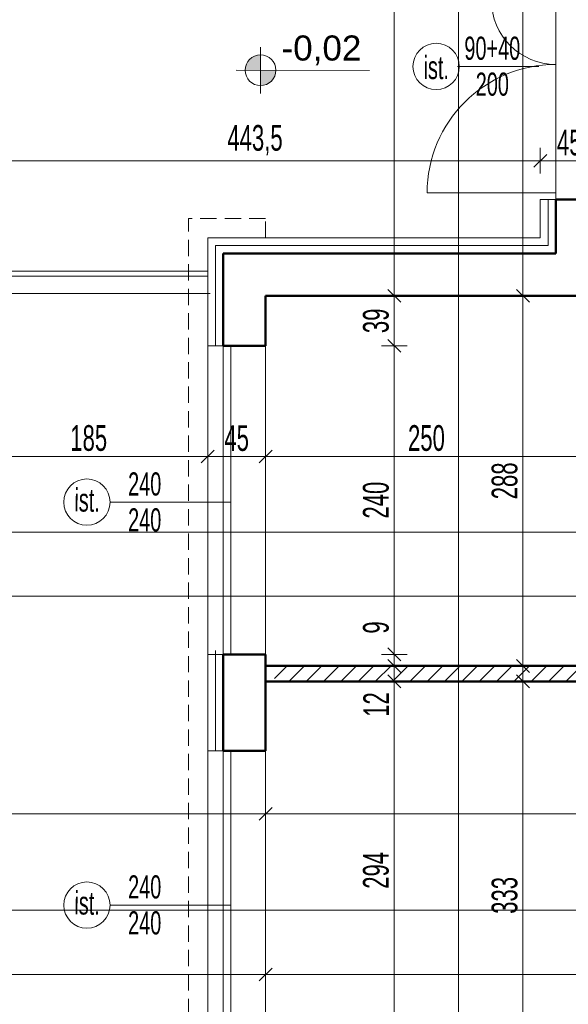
# Model space of a CAD drawing. Header units: millimetres. Extents: x 72202 to 304796, y 21658 to 519946.
# Tile 39 of 93: x 194637 to 195064, y 221233 to 221999. Entities that reach past the tile are written whole.
import ezdxf

# ---------------------------------------------------------------- set-up
doc = ezdxf.new("R2010")
doc.units = ezdxf.units.MM
doc.linetypes.add('DASHED', pattern=[19.05, 12.7, -6.35])
doc.layers.get('Defpoints').update_dxf_attribs({"color": 3})
for name, color, linetype, lineweight in [('DRZWI I OKNA OPISY', 30, 'Continuous', 9), ('kreskowanie', 9, 'Continuous', 5), ('linia - gruba - projektowana', 170, 'Continuous', 50), ('linia - rzut - gruba - istn.', 250, 'Continuous', 50), ('LINIA CIENKA', 7, 'Continuous', 13), ('LINIA KRESKOWANIE', 9, 'Continuous', 5), ('LINIA WYMIAROWANIE', 1, 'Continuous', 9), ('OPISY', 251, 'Continuous', 9)]:
    doc.layers.add(name, color=color, linetype=linetype, lineweight=lineweight)
doc.layers.add('LINIA-NIE DRUKOWAĆ', color=3, linetype='Continuous', lineweight=20, plot=False)
doc.styles.add('simplex', font='arial.ttf')
doc.styles.get("Standard").update_dxf_attribs({"font": 'ARIALN.TTF', "width": 0.75})
doc.linetypes.add('GRADZINOWANIE', pattern='A,0.00254,-2.54,[134,ltypeshp.shx,S=2.54,R=0,X=-2.54,Y=0],-5.08,[134,ltypeshp.shx,S=2.54,R=180,X=2.54,Y=0],-2.54', length=10.16254)
doc.dimstyles.new('sebek100', dxfattribs={"dimtxt": 17, "dimasz": 10, "dimexe": 10, "dimexo": 20, "dimgap": 4, "dimtad": 1, "dimrnd": 0.5, "dimtxsty": 'Standard', "dimblk": 'OBLIQUE', "dimcen": 8, "dimclre": 1, "dimazin": 0, "dimtm": 1e-09, "dimtfac": 1, "dimtix": 1, "dimtmove": 1, "dimatfit": 3, "dimldrblk": 'zas', "dimfxl": 0, "dimtolj": 2, "dimlwd": -1, "dimlwe": -1, "dimarcsym": 0})

# ---------------------------------------------------------------- blocks, each defined once
blk = doc.blocks.new('_Oblique')
at = {"color": 0, "linetype": 'ByBlock', "lineweight": -2}
blk.add_line((-0.5, -0.5), (0.5, 0.5), dxfattribs=at)
blk = doc.blocks.new('*D342')
at = {"layer": 'Defpoints', "color": 0, "lineweight": -3, "ltscale": 4}
for p in [(194433.29, 221429.85), (194733.29, 221429.85), (194733.29, 221189.85)]:
    blk.add_point(p, dxfattribs=at)
at = {"layer": 'LINIA WYMIAROWANIE', "color": 1, "ltscale": 4}
for p, q in [((194443.29, 221429.85), (194423.29, 221429.85)), ((194443.29, 221189.85), (194423.29, 221189.85))]:
    blk.add_line(p, q, dxfattribs=at)
at = {"layer": 'LINIA WYMIAROWANIE', "color": 0, "ltscale": 4}
blk.add_line((194433.29, 221189.85), (194433.29, 221429.85), dxfattribs=at)
at = {"layer": 'LINIA WYMIAROWANIE', "color": 0, "ltscale": 4, "xscale": 10, "yscale": 10, "zscale": 10}
for p, rotation in [((194433.29, 221429.85), 90), ((194433.29, 221189.85), 270)]:
    blk.add_blockref('_Oblique', p, dxfattribs=dict(at, rotation=rotation))
at = {"layer": 'LINIA WYMIAROWANIE', "color": 0, "lineweight": -3, "ltscale": 4, "insert": (194419.08, 221309.85), "char_height": 20, "attachment_point": 5, "rotation": 90}
blk.add_mtext('\\A2;240', dxfattribs=at)
blk = doc.blocks.new('zas')
blk = doc.blocks.new('*D343')
at = {"layer": 'Defpoints', "color": 0, "lineweight": -3, "ltscale": 4}
for p in [(194433.29, 221504.85), (194733.29, 221504.85), (194733.29, 221429.85)]:
    blk.add_point(p, dxfattribs=at)
at = {"layer": 'LINIA WYMIAROWANIE', "color": 1, "ltscale": 4}
for p, q in [((194443.29, 221504.85), (194423.29, 221504.85)), ((194443.29, 221429.85), (194423.29, 221429.85))]:
    blk.add_line(p, q, dxfattribs=at)
at = {"layer": 'LINIA WYMIAROWANIE', "color": 0, "ltscale": 4}
blk.add_line((194433.29, 221429.85), (194433.29, 221504.85), dxfattribs=at)
at = {"layer": 'LINIA WYMIAROWANIE', "color": 0, "ltscale": 4, "xscale": 10, "yscale": 10, "zscale": 10}
for p, rotation in [((194433.29, 221504.85), 90), ((194433.29, 221429.85), 270)]:
    blk.add_blockref('_Oblique', p, dxfattribs=dict(at, rotation=rotation))
at = {"layer": 'LINIA WYMIAROWANIE', "color": 0, "lineweight": -3, "ltscale": 4, "insert": (194419.12, 221467.35), "char_height": 20, "attachment_point": 5, "rotation": 90}
blk.add_mtext('\\A2;75', dxfattribs=at)
blk = doc.blocks.new('*D344')
at = {"layer": 'Defpoints', "color": 0, "lineweight": -3, "ltscale": 4}
for p in [(194433.29, 221744.85), (194733.29, 221744.85), (194733.29, 221504.85)]:
    blk.add_point(p, dxfattribs=at)
at = {"layer": 'LINIA WYMIAROWANIE', "color": 1, "ltscale": 4}
for p, q in [((194443.29, 221744.85), (194423.29, 221744.85)), ((194443.29, 221504.85), (194423.29, 221504.85))]:
    blk.add_line(p, q, dxfattribs=at)
at = {"layer": 'LINIA WYMIAROWANIE', "color": 0, "ltscale": 4}
blk.add_line((194433.29, 221504.85), (194433.29, 221744.85), dxfattribs=at)
at = {"layer": 'LINIA WYMIAROWANIE', "color": 0, "ltscale": 4, "xscale": 10, "yscale": 10, "zscale": 10}
for p, rotation in [((194433.29, 221744.85), 90), ((194433.29, 221504.85), 270)]:
    blk.add_blockref('_Oblique', p, dxfattribs=dict(at, rotation=rotation))
at = {"layer": 'LINIA WYMIAROWANIE', "color": 0, "lineweight": -3, "ltscale": 4, "insert": (194419.08, 221624.85), "char_height": 20, "attachment_point": 5, "rotation": 90}
blk.add_mtext('\\A2;240', dxfattribs=at)
blk = doc.blocks.new('*D345')
at = {"layer": 'Defpoints', "color": 0, "lineweight": -3, "ltscale": 4}
for p in [(194433.29, 221828.85), (194733.29, 221828.85), (194733.29, 221744.85)]:
    blk.add_point(p, dxfattribs=at)
at = {"layer": 'LINIA WYMIAROWANIE', "color": 1, "ltscale": 4}
for p, q in [((194443.29, 221828.85), (194423.29, 221828.85)), ((194443.29, 221744.85), (194423.29, 221744.85))]:
    blk.add_line(p, q, dxfattribs=at)
at = {"layer": 'LINIA WYMIAROWANIE', "color": 0, "ltscale": 4}
blk.add_line((194433.29, 221744.85), (194433.29, 221828.85), dxfattribs=at)
at = {"layer": 'LINIA WYMIAROWANIE', "color": 0, "ltscale": 4, "xscale": 10, "yscale": 10, "zscale": 10}
for p, rotation in [((194433.29, 221828.85), 90), ((194433.29, 221744.85), 270)]:
    blk.add_blockref('_Oblique', p, dxfattribs=dict(at, rotation=rotation))
at = {"layer": 'LINIA WYMIAROWANIE', "color": 0, "lineweight": -3, "ltscale": 4, "insert": (194419.08, 221786.85), "char_height": 20, "attachment_point": 5, "rotation": 90}
blk.add_mtext('\\A2;84', dxfattribs=at)
blk = doc.blocks.new('*D346')
at = {"layer": 'Defpoints', "color": 0, "lineweight": -3, "ltscale": 4}
for p in [(194433.29, 222033.85), (194733.29, 222033.85), (194733.26, 221828.85)]:
    blk.add_point(p, dxfattribs=at)
at = {"layer": 'LINIA WYMIAROWANIE', "color": 1, "ltscale": 4}
for p, q in [((194443.29, 222033.85), (194423.29, 222033.85)), ((194443.29, 221828.85), (194423.29, 221828.85))]:
    blk.add_line(p, q, dxfattribs=at)
at = {"layer": 'LINIA WYMIAROWANIE', "color": 0, "ltscale": 4}
blk.add_line((194433.29, 221828.85), (194433.29, 222033.85), dxfattribs=at)
at = {"layer": 'LINIA WYMIAROWANIE', "color": 0, "ltscale": 4, "xscale": 10, "yscale": 10, "zscale": 10}
for p, rotation in [((194433.29, 222033.85), 90), ((194433.29, 221828.85), 270)]:
    blk.add_blockref('_Oblique', p, dxfattribs=dict(at, rotation=rotation))
at = {"layer": 'LINIA WYMIAROWANIE', "color": 0, "lineweight": -3, "ltscale": 4, "insert": (194419.08, 221931.35), "char_height": 20, "attachment_point": 5, "rotation": 90}
blk.add_mtext('\\A2;205', dxfattribs=at)
blk = doc.blocks.new('*D334')
at = {"layer": 'Defpoints', "color": 0, "lineweight": -3, "ltscale": 4}
for p in [(194683.29, 221828.85), (194333.29, 221105.85), (194683.29, 221105.85)]:
    blk.add_point(p, dxfattribs=at)
at = {"layer": 'LINIA WYMIAROWANIE', "color": 1, "ltscale": 4}
for p, q in [((194343.29, 221828.85), (194323.29, 221828.85)), ((194343.29, 221105.85), (194323.29, 221105.85))]:
    blk.add_line(p, q, dxfattribs=at)
at = {"layer": 'LINIA WYMIAROWANIE', "color": 0, "ltscale": 4}
blk.add_line((194333.29, 221828.85), (194333.29, 221105.85), dxfattribs=at)
at = {"layer": 'LINIA WYMIAROWANIE', "color": 0, "ltscale": 4, "xscale": 10, "yscale": 10, "zscale": 10}
for p, rotation in [((194333.29, 221828.85), 90), ((194333.29, 221105.85), 270)]:
    blk.add_blockref('_Oblique', p, dxfattribs=dict(at, rotation=rotation))
at = {"layer": 'LINIA WYMIAROWANIE', "color": 0, "lineweight": -3, "ltscale": 4, "insert": (194319.08, 221467.35), "char_height": 20, "attachment_point": 5, "rotation": 90}
blk.add_mtext('\\A2;723', dxfattribs=at)
blk = doc.blocks.new('*D352')
at = {"layer": 'Defpoints', "color": 0, "lineweight": -3, "ltscale": 4}
for p in [(194836.06, 221828.85), (194383.29, 221783.85), (194836.06, 221783.85)]:
    blk.add_point(p, dxfattribs=at)
at = {"layer": 'LINIA WYMIAROWANIE', "color": 1, "ltscale": 4}
for p, q in [((194393.29, 221828.85), (194373.29, 221828.85)), ((194393.29, 221783.85), (194373.29, 221783.85))]:
    blk.add_line(p, q, dxfattribs=at)
at = {"layer": 'LINIA WYMIAROWANIE', "color": 0, "ltscale": 4}
blk.add_line((194383.29, 221828.85), (194383.29, 221783.85), dxfattribs=at)
at = {"layer": 'LINIA WYMIAROWANIE', "color": 0, "ltscale": 4, "xscale": 10, "yscale": 10, "zscale": 10}
for p, rotation in [((194383.29, 221828.85), 90), ((194383.29, 221783.85), 270)]:
    blk.add_blockref('_Oblique', p, dxfattribs=dict(at, rotation=rotation))
at = {"layer": 'LINIA WYMIAROWANIE', "color": 0, "lineweight": -3, "ltscale": 4, "insert": (194369.12, 221806.35), "char_height": 20, "attachment_point": 5, "rotation": 90}
blk.add_mtext('\\A2;45', dxfattribs=at)
blk = doc.blocks.new('*D353')
at = {"layer": 'Defpoints', "color": 0, "lineweight": -3, "ltscale": 4}
for p in [(194836.06, 221783.85), (194383.29, 221150.85), (194908.85, 221150.85)]:
    blk.add_point(p, dxfattribs=at)
at = {"layer": 'LINIA WYMIAROWANIE', "color": 1, "ltscale": 4}
for p, q in [((194393.29, 221783.85), (194373.29, 221783.85)), ((194393.29, 221150.85), (194373.29, 221150.85))]:
    blk.add_line(p, q, dxfattribs=at)
at = {"layer": 'LINIA WYMIAROWANIE', "color": 0, "ltscale": 4}
blk.add_line((194383.29, 221783.85), (194383.29, 221150.85), dxfattribs=at)
at = {"layer": 'LINIA WYMIAROWANIE', "color": 0, "ltscale": 4, "xscale": 10, "yscale": 10, "zscale": 10}
for p, rotation in [((194383.29, 221783.85), 90), ((194383.29, 221150.85), 270)]:
    blk.add_blockref('_Oblique', p, dxfattribs=dict(at, rotation=rotation))
at = {"layer": 'LINIA WYMIAROWANIE', "color": 0, "lineweight": -3, "ltscale": 4, "insert": (194369.08, 221467.35), "char_height": 20, "attachment_point": 5, "rotation": 90}
blk.add_mtext('\\A2;633', dxfattribs=at)
blk = doc.blocks.new('*D363')
at = {"layer": 'Defpoints', "color": 0, "lineweight": -3, "ltscale": 4}
for p in [(194598.29, 221785.58), (194783.29, 221752.14), (194783.29, 221658.85)]:
    blk.add_point(p, dxfattribs=at)
at = {"layer": 'LINIA WYMIAROWANIE', "ltscale": 4}
for p, q in [((194598.29, 221668.85), (194598.29, 221648.85)), ((194783.29, 221668.85), (194783.29, 221648.85))]:
    blk.add_line(p, q, dxfattribs=at)
at = {"layer": 'LINIA WYMIAROWANIE', "color": 0, "ltscale": 4}
blk.add_line((194598.29, 221658.85), (194783.29, 221658.85), dxfattribs=at)
at = {"layer": 'LINIA WYMIAROWANIE', "color": 0, "ltscale": 4, "xscale": 10, "yscale": 10, "zscale": 10, "rotation": 180}
blk.add_blockref('_Oblique', (194598.29, 221658.85), dxfattribs=at)
at = {"layer": 'LINIA WYMIAROWANIE', "color": 0, "ltscale": 4, "xscale": 10, "yscale": 10, "zscale": 10}
blk.add_blockref('_Oblique', (194783.29, 221658.85), dxfattribs=at)
at = {"layer": 'LINIA WYMIAROWANIE', "color": 0, "lineweight": -3, "ltscale": 4, "insert": (194690.79, 221673.06), "char_height": 20, "attachment_point": 5}
blk.add_mtext('\\A2;185', dxfattribs=at)
blk = doc.blocks.new('*D364')
at = {"layer": 'Defpoints', "color": 0, "lineweight": -3, "ltscale": 4}
for p in [(194783.29, 221752.14), (194828.29, 221736.45), (194828.29, 221658.85)]:
    blk.add_point(p, dxfattribs=at)
at = {"layer": 'LINIA WYMIAROWANIE', "ltscale": 4}
for p, q in [((194783.29, 221668.85), (194783.29, 221648.85)), ((194828.29, 221668.85), (194828.29, 221648.85))]:
    blk.add_line(p, q, dxfattribs=at)
at = {"layer": 'LINIA WYMIAROWANIE', "color": 0, "ltscale": 4}
blk.add_line((194783.29, 221658.85), (194828.29, 221658.85), dxfattribs=at)
at = {"layer": 'LINIA WYMIAROWANIE', "color": 0, "ltscale": 4, "xscale": 10, "yscale": 10, "zscale": 10, "rotation": 180}
blk.add_blockref('_Oblique', (194783.29, 221658.85), dxfattribs=at)
at = {"layer": 'LINIA WYMIAROWANIE', "color": 0, "ltscale": 4, "xscale": 10, "yscale": 10, "zscale": 10}
blk.add_blockref('_Oblique', (194828.29, 221658.85), dxfattribs=at)
at = {"layer": 'LINIA WYMIAROWANIE', "color": 0, "lineweight": -3, "ltscale": 4, "insert": (194805.79, 221673.02), "char_height": 20, "attachment_point": 5}
blk.add_mtext('\\A2;45', dxfattribs=at)
blk = doc.blocks.new('*D365')
at = {"layer": 'Defpoints', "color": 0, "lineweight": -3, "ltscale": 4}
for p in [(194828.29, 221782.94), (195078.29, 221777.07), (195078.29, 221658.85)]:
    blk.add_point(p, dxfattribs=at)
at = {"layer": 'LINIA WYMIAROWANIE', "ltscale": 4}
for p, q in [((194828.29, 221668.85), (194828.29, 221648.85)), ((195078.29, 221668.85), (195078.29, 221648.85))]:
    blk.add_line(p, q, dxfattribs=at)
at = {"layer": 'LINIA WYMIAROWANIE', "color": 0, "ltscale": 4}
blk.add_line((194828.29, 221658.85), (195078.29, 221658.85), dxfattribs=at)
at = {"layer": 'LINIA WYMIAROWANIE', "color": 0, "ltscale": 4, "xscale": 10, "yscale": 10, "zscale": 10, "rotation": 180}
blk.add_blockref('_Oblique', (194828.29, 221658.85), dxfattribs=at)
at = {"layer": 'LINIA WYMIAROWANIE', "color": 0, "ltscale": 4, "xscale": 10, "yscale": 10, "zscale": 10}
blk.add_blockref('_Oblique', (195078.29, 221658.85), dxfattribs=at)
at = {"layer": 'LINIA WYMIAROWANIE', "color": 0, "lineweight": -3, "ltscale": 4, "insert": (194953.29, 221673.06), "char_height": 20, "attachment_point": 5}
blk.add_mtext('\\A2;250', dxfattribs=at)
blk = doc.blocks.new('*D374')
at = {"layer": 'Defpoints', "color": 0, "lineweight": -3, "ltscale": 4}
for p in [(194828.29, 221783.85), (194828.29, 221744.85), (194928.29, 221744.85)]:
    blk.add_point(p, dxfattribs=at)
at = {"layer": 'LINIA WYMIAROWANIE', "ltscale": 4}
for p, q in [((194918.29, 221783.85), (194938.29, 221783.85)), ((194918.29, 221744.85), (194938.29, 221744.85))]:
    blk.add_line(p, q, dxfattribs=at)
at = {"layer": 'LINIA WYMIAROWANIE', "color": 0, "ltscale": 4}
blk.add_line((194928.29, 221783.85), (194928.29, 221744.85), dxfattribs=at)
at = {"layer": 'LINIA WYMIAROWANIE', "color": 0, "ltscale": 4, "xscale": 10, "yscale": 10, "zscale": 10}
for p, rotation in [((194928.29, 221783.85), 90), ((194928.29, 221744.85), 270)]:
    blk.add_blockref('_Oblique', p, dxfattribs=dict(at, rotation=rotation))
at = {"layer": 'LINIA WYMIAROWANIE', "color": 0, "lineweight": -3, "ltscale": 4, "insert": (194914.08, 221764.35), "char_height": 20, "attachment_point": 5, "rotation": 90}
blk.add_mtext('\\A2;39', dxfattribs=at)
blk = doc.blocks.new('*D375')
at = {"layer": 'Defpoints', "color": 0, "lineweight": -3, "ltscale": 4}
for p in [(194828.29, 221744.85), (194828.29, 221504.85), (194928.29, 221504.85)]:
    blk.add_point(p, dxfattribs=at)
at = {"layer": 'LINIA WYMIAROWANIE', "ltscale": 4}
for p, q in [((194918.29, 221744.85), (194938.29, 221744.85)), ((194918.29, 221504.85), (194938.29, 221504.85))]:
    blk.add_line(p, q, dxfattribs=at)
at = {"layer": 'LINIA WYMIAROWANIE', "color": 0, "ltscale": 4}
blk.add_line((194928.29, 221744.85), (194928.29, 221504.85), dxfattribs=at)
at = {"layer": 'LINIA WYMIAROWANIE', "color": 0, "ltscale": 4, "xscale": 10, "yscale": 10, "zscale": 10}
for p, rotation in [((194928.29, 221744.85), 90), ((194928.29, 221504.85), 270)]:
    blk.add_blockref('_Oblique', p, dxfattribs=dict(at, rotation=rotation))
at = {"layer": 'LINIA WYMIAROWANIE', "color": 0, "lineweight": -3, "ltscale": 4, "insert": (194914.08, 221624.85), "char_height": 20, "attachment_point": 5, "rotation": 90}
blk.add_mtext('\\A2;240', dxfattribs=at)
blk = doc.blocks.new('*D376')
at = {"layer": 'Defpoints', "color": 0, "lineweight": -3, "ltscale": 4}
for p in [(194828.29, 221504.85), (194828.29, 221495.85), (194928.29, 221495.85)]:
    blk.add_point(p, dxfattribs=at)
at = {"layer": 'LINIA WYMIAROWANIE', "color": 0, "ltscale": 4}
for p, q in [((194928.29, 221533.83), (194928.29, 221504.85)), ((194928.29, 221504.85), (194928.29, 221495.85))]:
    blk.add_line(p, q, dxfattribs=at)
at = {"layer": 'LINIA WYMIAROWANIE', "ltscale": 4}
for p, q in [((194918.29, 221504.85), (194938.29, 221504.85)), ((194918.29, 221495.85), (194938.29, 221495.85))]:
    blk.add_line(p, q, dxfattribs=at)
at = {"layer": 'LINIA WYMIAROWANIE', "color": 0, "ltscale": 4, "xscale": 10, "yscale": 10, "zscale": 10}
for p, rotation in [((194928.29, 221504.85), 90), ((194928.29, 221495.85), 270)]:
    blk.add_blockref('_Oblique', p, dxfattribs=dict(at, rotation=rotation))
at = {"layer": 'LINIA WYMIAROWANIE', "color": 0, "lineweight": -3, "ltscale": 4, "insert": (194914.08, 221525.78), "char_height": 20, "attachment_point": 5, "rotation": 90}
blk.add_mtext('\\A2;9', dxfattribs=at)
blk = doc.blocks.new('*D377')
at = {"layer": 'Defpoints', "color": 0, "lineweight": -3, "ltscale": 4}
for p in [(194828.29, 221495.85), (194828.29, 221483.85), (194928.29, 221483.85)]:
    blk.add_point(p, dxfattribs=at)
at = {"layer": 'LINIA WYMIAROWANIE', "ltscale": 4}
for p, q in [((194918.29, 221495.85), (194938.29, 221495.85)), ((194918.29, 221483.85), (194938.29, 221483.85))]:
    blk.add_line(p, q, dxfattribs=at)
at = {"layer": 'LINIA WYMIAROWANIE', "color": 0, "ltscale": 4}
blk.add_line((194928.29, 221495.85), (194928.29, 221483.85), dxfattribs=at)
at = {"layer": 'LINIA WYMIAROWANIE', "color": 0, "ltscale": 4, "xscale": 10, "yscale": 10, "zscale": 10}
for p, rotation in [((194928.29, 221495.85), 90), ((194928.29, 221483.85), 270)]:
    blk.add_blockref('_Oblique', p, dxfattribs=dict(at, rotation=rotation))
at = {"layer": 'LINIA WYMIAROWANIE', "color": 0, "lineweight": -3, "ltscale": 4, "insert": (194914.25, 221465.85), "char_height": 20, "attachment_point": 5, "rotation": 90}
blk.add_mtext('\\A2;12', dxfattribs=at)
blk = doc.blocks.new('*D378')
at = {"layer": 'Defpoints', "color": 0, "lineweight": -3, "ltscale": 4}
for p in [(194828.29, 221483.85), (194828.29, 221189.85), (194928.29, 221189.85)]:
    blk.add_point(p, dxfattribs=at)
at = {"layer": 'LINIA WYMIAROWANIE', "ltscale": 4}
for p, q in [((194918.29, 221483.85), (194938.29, 221483.85)), ((194918.29, 221189.85), (194938.29, 221189.85))]:
    blk.add_line(p, q, dxfattribs=at)
at = {"layer": 'LINIA WYMIAROWANIE', "color": 0, "ltscale": 4}
blk.add_line((194928.29, 221483.85), (194928.29, 221189.85), dxfattribs=at)
at = {"layer": 'LINIA WYMIAROWANIE', "color": 0, "ltscale": 4, "xscale": 10, "yscale": 10, "zscale": 10}
for p, rotation in [((194928.29, 221483.85), 90), ((194928.29, 221189.85), 270)]:
    blk.add_blockref('_Oblique', p, dxfattribs=dict(at, rotation=rotation))
at = {"layer": 'LINIA WYMIAROWANIE', "color": 0, "lineweight": -3, "ltscale": 4, "insert": (194914.08, 221336.85), "char_height": 20, "attachment_point": 5, "rotation": 90}
blk.add_mtext('\\A2;294', dxfattribs=at)
blk = doc.blocks.new('*D380')
at = {"layer": 'Defpoints', "color": 0, "lineweight": -3, "ltscale": 4}
for p in [(194978.29, 221783.85), (194978.29, 221495.85), (195028.29, 221495.85)]:
    blk.add_point(p, dxfattribs=at)
at = {"layer": 'LINIA WYMIAROWANIE', "ltscale": 4}
for p, q in [((195018.29, 221783.85), (195038.29, 221783.85)), ((195018.29, 221495.85), (195038.29, 221495.85))]:
    blk.add_line(p, q, dxfattribs=at)
at = {"layer": 'LINIA WYMIAROWANIE', "color": 0, "ltscale": 4}
blk.add_line((195028.29, 221783.85), (195028.29, 221495.85), dxfattribs=at)
at = {"layer": 'LINIA WYMIAROWANIE', "color": 0, "ltscale": 4, "xscale": 10, "yscale": 10, "zscale": 10}
for p, rotation in [((195028.29, 221783.85), 90), ((195028.29, 221495.85), 270)]:
    blk.add_blockref('_Oblique', p, dxfattribs=dict(at, rotation=rotation))
at = {"layer": 'LINIA WYMIAROWANIE', "color": 0, "lineweight": -3, "ltscale": 4, "insert": (195014.08, 221639.85), "char_height": 20, "attachment_point": 5, "rotation": 90}
blk.add_mtext('\\A2;288', dxfattribs=at)
blk = doc.blocks.new('*D381')
at = {"layer": 'Defpoints', "color": 0, "lineweight": -3, "ltscale": 4}
for p in [(194985.93, 221483.85), (195002.71, 221150.85), (195028.29, 221150.85)]:
    blk.add_point(p, dxfattribs=at)
at = {"layer": 'LINIA WYMIAROWANIE', "ltscale": 4}
for p, q in [((195018.29, 221483.85), (195038.29, 221483.85)), ((195022.71, 221150.85), (195038.29, 221150.85))]:
    blk.add_line(p, q, dxfattribs=at)
at = {"layer": 'LINIA WYMIAROWANIE', "color": 0, "ltscale": 4}
blk.add_line((195028.29, 221483.85), (195028.29, 221150.85), dxfattribs=at)
at = {"layer": 'LINIA WYMIAROWANIE', "color": 0, "ltscale": 4, "xscale": 10, "yscale": 10, "zscale": 10}
for p, rotation in [((195028.29, 221483.85), 90), ((195028.29, 221150.85), 270)]:
    blk.add_blockref('_Oblique', p, dxfattribs=dict(at, rotation=rotation))
at = {"layer": 'LINIA WYMIAROWANIE', "color": 0, "lineweight": -3, "ltscale": 4, "insert": (195014.08, 221317.35), "char_height": 20, "attachment_point": 5, "rotation": 90}
blk.add_mtext('\\A2;333', dxfattribs=at)
blk = doc.blocks.new('*D382')
at = {"layer": 'Defpoints', "color": 0, "lineweight": -3, "ltscale": 4}
for p in [(195543.29, 221452.75), (194828.29, 221429.85), (195543.29, 221380.85)]:
    blk.add_point(p, dxfattribs=at)
at = {"layer": 'LINIA WYMIAROWANIE', "ltscale": 4}
for p, q in [((194828.29, 221390.85), (194828.29, 221370.85)), ((195543.29, 221390.85), (195543.29, 221370.85))]:
    blk.add_line(p, q, dxfattribs=at)
at = {"layer": 'LINIA WYMIAROWANIE', "color": 0, "ltscale": 4}
blk.add_line((194828.29, 221380.85), (195543.29, 221380.85), dxfattribs=at)
at = {"layer": 'LINIA WYMIAROWANIE', "color": 0, "ltscale": 4, "xscale": 10, "yscale": 10, "zscale": 10, "rotation": 180}
blk.add_blockref('_Oblique', (194828.29, 221380.85), dxfattribs=at)
at = {"layer": 'LINIA WYMIAROWANIE', "color": 0, "ltscale": 4, "xscale": 10, "yscale": 10, "zscale": 10}
blk.add_blockref('_Oblique', (195543.29, 221380.85), dxfattribs=at)
at = {"layer": 'LINIA WYMIAROWANIE', "color": 0, "lineweight": -3, "ltscale": 4, "insert": (195185.79, 221395.06), "char_height": 20, "attachment_point": 5}
blk.add_mtext('\\A2;715', dxfattribs=at)
blk = doc.blocks.new('*D389')
at = {"layer": 'Defpoints', "color": 0, "lineweight": -3, "ltscale": 4}
for p in [(195806.29, 221376.52), (194828.29, 221350.11), (195806.29, 221255.85)]:
    blk.add_point(p, dxfattribs=at)
at = {"layer": 'LINIA WYMIAROWANIE', "ltscale": 4}
for p, q in [((194828.29, 221265.85), (194828.29, 221245.85)), ((195806.29, 221265.85), (195806.29, 221245.85))]:
    blk.add_line(p, q, dxfattribs=at)
at = {"layer": 'LINIA WYMIAROWANIE', "color": 0, "ltscale": 4}
blk.add_line((194828.29, 221255.85), (195806.29, 221255.85), dxfattribs=at)
at = {"layer": 'LINIA WYMIAROWANIE', "color": 0, "ltscale": 4, "xscale": 10, "yscale": 10, "zscale": 10, "rotation": 180}
blk.add_blockref('_Oblique', (194828.29, 221255.85), dxfattribs=at)
at = {"layer": 'LINIA WYMIAROWANIE', "color": 0, "ltscale": 4, "xscale": 10, "yscale": 10, "zscale": 10}
blk.add_blockref('_Oblique', (195806.29, 221255.85), dxfattribs=at)
at = {"layer": 'LINIA WYMIAROWANIE', "color": 0, "lineweight": -3, "ltscale": 4, "insert": (195317.29, 221270.06), "char_height": 20, "attachment_point": 5}
blk.add_mtext('\\A2;978', dxfattribs=at)
blk = doc.blocks.new('*D426')
at = {"layer": 'Defpoints', "color": 0, "lineweight": -3, "ltscale": 4}
for p in [(195041.79, 221888.85), (195041.79, 221828.85), (194598.29, 221821.29)]:
    blk.add_point(p, dxfattribs=at)
at = {"layer": 'LINIA WYMIAROWANIE', "ltscale": 4}
for p, q in [((194598.29, 221878.85), (194598.29, 221898.85)), ((195041.79, 221878.85), (195041.79, 221898.85))]:
    blk.add_line(p, q, dxfattribs=at)
at = {"layer": 'LINIA WYMIAROWANIE', "color": 0, "ltscale": 4}
blk.add_line((194598.29, 221888.85), (195041.79, 221888.85), dxfattribs=at)
at = {"layer": 'LINIA WYMIAROWANIE', "color": 0, "ltscale": 4, "xscale": 10, "yscale": 10, "zscale": 10, "rotation": 180}
blk.add_blockref('_Oblique', (194598.29, 221888.85), dxfattribs=at)
at = {"layer": 'LINIA WYMIAROWANIE', "color": 0, "ltscale": 4, "xscale": 10, "yscale": 10, "zscale": 10}
blk.add_blockref('_Oblique', (195041.79, 221888.85), dxfattribs=at)
at = {"layer": 'LINIA WYMIAROWANIE', "color": 0, "lineweight": -3, "ltscale": 4, "insert": (194820.04, 221904.86), "char_height": 20, "attachment_point": 5}
blk.add_mtext('\\A2;443,5', dxfattribs=at)
blk = doc.blocks.new('*D427')
at = {"layer": 'Defpoints', "color": 0, "lineweight": -3, "ltscale": 4}
for p in [(195086.79, 221888.85), (195086.79, 221833.85), (195041.79, 221828.85)]:
    blk.add_point(p, dxfattribs=at)
at = {"layer": 'LINIA WYMIAROWANIE', "ltscale": 4}
for p, q in [((195041.79, 221878.85), (195041.79, 221898.85)), ((195086.79, 221878.85), (195086.79, 221898.85))]:
    blk.add_line(p, q, dxfattribs=at)
at = {"layer": 'LINIA WYMIAROWANIE', "color": 0, "ltscale": 4}
blk.add_line((195041.79, 221888.85), (195086.79, 221888.85), dxfattribs=at)
at = {"layer": 'LINIA WYMIAROWANIE', "color": 0, "ltscale": 4, "xscale": 10, "yscale": 10, "zscale": 10, "rotation": 180}
blk.add_blockref('_Oblique', (195041.79, 221888.85), dxfattribs=at)
at = {"layer": 'LINIA WYMIAROWANIE', "color": 0, "ltscale": 4, "xscale": 10, "yscale": 10, "zscale": 10}
blk.add_blockref('_Oblique', (195086.79, 221888.85), dxfattribs=at)
at = {"layer": 'LINIA WYMIAROWANIE', "color": 0, "lineweight": -3, "ltscale": 4, "insert": (195064.29, 221903.02), "char_height": 20, "attachment_point": 5}
blk.add_mtext('\\A2;45', dxfattribs=at)

msp = doc.modelspace()

# ---------------------------------------------------------------- hatches: boundary and pattern name
at = {"layer": 'kreskowanie'}
h = msp.add_hatch(dxfattribs=at)
h.set_pattern_fill('ANSI31', color=256, scale=3)
h.set_pattern_definition([(45, (6.972, 0), (-6.7351921, 6.7351921), [])])
h.paths.add_polyline_path([(195535.292, 221495.846), (195535.292, 221483.847), (195543.264, 221483.846), (195543.264, 221452.846), (195563.764, 221452.846), (195563.764, 221464.846), (195555.294, 221464.846), (195555.279, 221625.024), (195543.264, 221625.024), (195543.264, 221495.846)])
h.paths.add_polyline_path([(195435.292, 221483.859), (195435.292, 221495.846), (194835.264, 221495.846), (194835.264, 221483.937)])
at = {"layer": 'OPISY'}
h = msp.add_hatch(color=256, dxfattribs=at)
edge = h.paths.add_edge_path()
edge.add_line((194824.34, 221959.323), (194824.34, 221971.277))
edge.add_arc((194824.34, 221959.323), 11.954, 90, 180.185208)
edge.add_line((194812.386, 221959.284), (194824.34, 221959.323))
edge = h.paths.add_edge_path()
edge.add_arc((194824.34, 221959.323), 11.954, 269.966892, 359.748577)
edge.add_line((194836.295, 221959.27), (194824.34, 221959.323))
edge.add_line((194824.34, 221959.323), (194824.333, 221947.368))
h = msp.add_hatch(color=256, dxfattribs=at)
h.paths.add_polyline_path([(194824.34, 221959.323), (194824.34, 221967.826, 0.4142136), (194815.837, 221959.323)])
h.paths.add_polyline_path([(194824.34, 221950.819, 0.4142136), (194832.844, 221959.323), (194824.34, 221959.323)])

# ---------------------------------------------------------------- linework, layer by layer
at = {"layer": 'DRZWI I OKNA OPISY'}
for p, q in [((194977.55, 221962.34), (195040.736, 221962.34)), ((194707.38, 221623.34), (194801.292, 221623.34)), ((194707.38, 221623.34), (194801.292, 221623.34)), ((194707.38, 221309.846), (194801.292, 221309.846)), ((194707.38, 221309.846), (194801.292, 221309.846))]:
    msp.add_line(p, q, dxfattribs=at)
for centre in [(194960.835, 221962.261), (194689.38, 221623.34), (194689.38, 221309.846)]:
    msp.add_circle(centre, 18, dxfattribs=at)
at = {"layer": 'linia - gruba - projektowana'}
for p, q in [((195053.792, 221816.846), (195053.792, 221858.846)), ((195086.792, 221858.846), (195053.792, 221858.846)), ((194795.292, 221744.846), (194795.292, 221816.846)), ((195053.792, 221816.846), (194795.292, 221816.846)), ((194828.292, 221744.846), (194828.292, 221783.846)), ((195078.292, 221783.846), (194828.292, 221783.846)), ((194828.292, 221744.846), (194795.292, 221744.846)), ((194795.292, 221429.846), (194795.292, 221504.846)), ((194828.292, 221504.846), (194795.292, 221504.846)), ((194828.292, 221429.846), (194828.292, 221504.846)), ((194828.292, 221429.846), (194795.292, 221429.846))]:
    msp.add_line(p, q, dxfattribs=at)
at = {"layer": 'linia - rzut - gruba - istn.', "color": 7, "ltscale": 1.2}
for p, q in [((194828.292, 221495.846), (195435.292, 221495.846)), ((194828.292, 221483.846), (195435.292, 221483.846))]:
    msp.add_line(p, q, dxfattribs=at)
at = {"layer": 'LINIA CIENKA'}
for p, q in [((195053.792, 222018.846), (195053.792, 221858.846)), ((195053.792, 221863.846), (194953.792, 221863.846)), ((195053.792, 221858.846), (195053.792, 221863.846)), ((195041.792, 221828.846), (195041.792, 221858.846)), ((195053.792, 221858.846), (195041.792, 221858.846)), ((194783.292, 221744.846), (194783.292, 221828.846)), ((194783.292, 221828.846), (195041.792, 221828.846)), ((195041.792, 221828.846), (194783.292, 221828.846)), ((194543.874, 221803.02), (194783.262, 221803.02)), ((194783.262, 221799.02), (194543.874, 221799.02)), ((194785.211, 221785.581), (194528.292, 221785.581)), ((194783.292, 221504.846), (194783.292, 221744.846)), ((194795.292, 221744.846), (194783.292, 221744.846)), ((194795.292, 221504.846), (194795.292, 221744.846)), ((194801.292, 221504.846), (194801.292, 221744.846)), ((194828.292, 221504.846), (194828.292, 221744.846)), ((194783.292, 221429.846), (194783.292, 221504.846)), ((194795.292, 221504.846), (194783.292, 221504.846)), ((194783.292, 221189.846), (194783.292, 221429.846)), ((194795.292, 221429.846), (194783.292, 221429.846)), ((194795.292, 221189.846), (194795.292, 221429.846)), ((194801.292, 221189.846), (194801.292, 221429.846)), ((194828.292, 221189.846), (194828.292, 221429.846))]:
    msp.add_line(p, q, dxfattribs=at)
at = {"layer": 'LINIA CIENKA', "color": 8, "linetype": 'DASHED'}
for p, q in [((194768.292, 221090.846), (194768.292, 221843.846)), ((194828.292, 221843.846), (194768.292, 221843.846)), ((194828.292, 221828.846), (194828.292, 221843.846))]:
    msp.add_line(p, q, dxfattribs=at)
at = {"layer": 'LINIA CIENKA'}
for centre, radius, start, end in [((195053.792, 222013.846), 50, 180, 270), ((195053.792, 221863.846), 100, 90, 180)]:
    msp.add_arc(centre, radius, start, end, dxfattribs=at)
at = {"layer": 'LINIA KRESKOWANIE', "linetype": 'GRADZINOWANIE', "ltscale": 0.6}
for p, q in [((195047.792, 221822.846), (195047.792, 221858.846)), ((194789.292, 221744.846), (194789.292, 221822.846)), ((195047.792, 221822.846), (194789.292, 221822.846)), ((194789.292, 221429.846), (194789.292, 221507.846))]:
    msp.add_line(p, q, dxfattribs=at)
at = {"layer": 'LINIA-NIE DRUKOWAĆ'}
for p, q in [((194978.292, 221020.846), (194978.292, 222419.612)), ((195028.292, 221020.846), (195028.292, 222419.612)), ((194928.292, 221020.846), (194928.292, 222362.46)), ((196252.047, 221888.846), (194596.276, 221888.846)), ((196350.292, 221658.846), (194433.292, 221658.846)), ((196350.292, 221600.024), (194608.852, 221600.024)), ((196350.292, 221550.024), (194608.852, 221550.024))]:
    msp.add_line(p, q, dxfattribs=at)
for points in [[(194835.234, 221783.846), (195078.292, 221783.846), (195078.292, 221755.846), (195160.292, 221755.846), (195160.292, 221783.846), (195543.292, 221783.846), (195543.292, 221495.846), (194828.292, 221495.846), (194828.292, 221782.941)], [(195791.262, 221454.755), (195791.292, 221218.846), (195765.292, 221218.846), (195765.292, 221150.846), (194828.292, 221150.846), (194828.292, 221483.846), (195543.292, 221483.846), (195543.292, 221452.755), (195791.262, 221452.755)], [(194483.292, 221380.846), (196350.292, 221380.846)], [(194483.292, 221305.846), (196350.292, 221305.846)], [(194483.292, 221255.846), (196350.292, 221255.846)]]:
    msp.add_lwpolyline(points, dxfattribs=at)
at = {"layer": 'OPISY'}
for p, q in [((194824.34, 221959.323), (194824.343, 221977.277)), ((194824.34, 221959.279), (194824.34, 221972.034)), ((194805.337, 221959.288), (194909.061, 221959.236)), ((194824.34, 221959.323), (194824.33, 221941.277)), ((194824.34, 221959.279), (194824.34, 221946.524))]:
    msp.add_line(p, q, dxfattribs=at)
msp.add_circle((194824.34, 221959.323), 11.954, dxfattribs=at)

# ---------------------------------------------------------------- texts
at = {"layer": 'DRZWI I OKNA OPISY', "char_height": 18, "width": 130, "attachment_point": 5}
for s, insert, rotation in [('90+40', (195004.489, 221976.316), 0), ('ist. ', (194960.92, 221961.297), 0), ('200', (195004.489, 221948.354), 0), ('240', (194734.319, 221637.316), 0), ('240', (194734.319, 221637.316), 0), ('ist. ', (194689.581, 221624.784), 358.901101), ('240', (194734.319, 221609.354), 0), ('240', (194734.319, 221609.354), 0), ('240', (194734.319, 221323.822), 0), ('240', (194734.319, 221323.822), 0), ('ist. ', (194689.581, 221311.29), 358.901101), ('240', (194734.319, 221295.86), 0), ('240', (194734.319, 221295.86), 0)]:
    msp.add_mtext(s, dxfattribs=dict(at, insert=insert, rotation=rotation))
at = {"layer": 'OPISY', "insert": (194840.647, 221986.366), "char_height": 19.5, "width": 125.07, "attachment_point": 1, "style": 'simplex'}
msp.add_mtext('-0,02', dxfattribs=at)

# ---------------------------------------------------------------- dimensions: what is measured, and where the dimension line sits
at = {"layer": 'LINIA WYMIAROWANIE', "lineweight": -3, "ltscale": 4}
for base, p1, p2, override, picture, middle in [((194433.292, 222033.846), (194733.262, 221828.846), (194733.292, 222033.846), {"dimtxt": 20, "dimrnd": 0, "dimtfill": 1, "dimarcsym": 2}, '*D346', (194419.081, 221931.346)), ((194333.292, 221105.846), (194683.292, 221828.846), (194683.292, 221105.846), {"dimtxt": 20, "dimrnd": 0, "dimtfill": 1, "dimarcsym": 2}, '*D334', (194319.081, 221467.346)), ((194383.292, 221783.846), (194836.06, 221828.846), (194836.06, 221783.846), {"dimtxt": 20, "dimrnd": 0, "dimtfill": 1, "dimarcsym": 2}, '*D352', (194369.122, 221806.346)), ((194433.292, 221828.846), (194733.292, 221744.846), (194733.292, 221828.846), {"dimtxt": 20, "dimrnd": 0, "dimtfill": 1, "dimarcsym": 2}, '*D345', (194419.081, 221786.846)), ((194383.292, 221150.846), (194836.06, 221783.846), (194908.854, 221150.846), {"dimtxt": 20, "dimrnd": 0, "dimtfill": 1, "dimarcsym": 2}, '*D353', (194369.081, 221467.346)), ((194928.292, 221744.846), (194828.292, 221783.846), (194828.292, 221744.846), {"dimtxt": 20, "dimrnd": 0, "dimclre": 256, "dimtfill": 1, "dimarcsym": 2}, '*D374', (194914.081, 221764.346)), ((195028.292, 221495.846), (194978.292, 221783.846), (194978.292, 221495.846), {"dimtxt": 20, "dimrnd": 0, "dimclre": 256, "dimtfill": 1, "dimarcsym": 2}, '*D380', (195014.081, 221639.846)), ((194433.292, 221744.846), (194733.292, 221504.846), (194733.292, 221744.846), {"dimtxt": 20, "dimrnd": 0, "dimtfill": 1, "dimarcsym": 2}, '*D344', (194419.081, 221624.846)), ((194928.292, 221504.846), (194828.292, 221744.846), (194828.292, 221504.846), {"dimtxt": 20, "dimrnd": 0, "dimclre": 256, "dimtfill": 1, "dimarcsym": 2}, '*D375', (194914.081, 221624.846)), ((194433.292, 221504.846), (194733.292, 221429.846), (194733.292, 221504.846), {"dimtxt": 20, "dimrnd": 0, "dimtfill": 1, "dimarcsym": 2}, '*D343', (194419.122, 221467.346)), ((194928.292, 221189.846), (194828.292, 221483.846), (194828.292, 221189.846), {"dimtxt": 20, "dimrnd": 0, "dimclre": 256, "dimtfill": 1, "dimarcsym": 2}, '*D378', (194914.081, 221336.846)), ((195028.292, 221150.846), (194985.934, 221483.846), (195002.712, 221150.846), {"dimtxt": 20, "dimrnd": 0, "dimclre": 256, "dimtfill": 1, "dimarcsym": 2}, '*D381', (195014.081, 221317.346)), ((194433.292, 221429.846), (194733.292, 221189.846), (194733.292, 221429.846), {"dimtxt": 20, "dimrnd": 0, "dimtfill": 1, "dimarcsym": 2}, '*D342', (194419.081, 221309.846))]:
    dim = msp.add_linear_dim(base=base, p1=p1, p2=p2, angle=90, dimstyle='sebek100', override=override, dxfattribs=at)
    dim.commit()
    dim.dimension.update_dxf_attribs({"geometry": picture, "text_midpoint": middle})
for base, p1, p2, picture, middle in [((195041.792, 221888.846), (194598.292, 221821.29), (195041.792, 221828.846), '*D426', (194820.042, 221904.865)), ((195086.792, 221888.846), (195041.792, 221828.846), (195086.792, 221833.846), '*D427', (195064.292, 221903.016)), ((194783.292, 221658.846), (194598.292, 221785.581), (194783.292, 221752.139), '*D363', (194690.792, 221673.057)), ((195078.292, 221658.846), (194828.292, 221782.941), (195078.292, 221777.071), '*D365', (194953.292, 221673.057)), ((194828.292, 221658.846), (194783.292, 221752.139), (194828.292, 221736.448), '*D364', (194805.792, 221673.016)), ((195543.292, 221380.846), (194828.292, 221429.846), (195543.292, 221452.755), '*D382', (195185.792, 221395.057)), ((195806.292, 221255.846), (194828.292, 221350.109), (195806.292, 221376.516), '*D389', (195317.292, 221270.057))]:
    dim = msp.add_linear_dim(base=base, p1=p1, p2=p2, dimstyle='sebek100', override={"dimtxt": 20, "dimrnd": 0, "dimclre": 256, "dimtfill": 1, "dimarcsym": 2}, dxfattribs=at)
    dim.commit()
    dim.dimension.update_dxf_attribs({"geometry": picture, "text_midpoint": middle})
for base, p1, p2, picture, middle in [((194928.292, 221495.846), (194828.292, 221504.846), (194828.292, 221495.846), '*D376', (194928.292, 221525.782)), ((194928.292, 221483.846), (194828.292, 221495.846), (194828.292, 221483.846), '*D377', (194928.292, 221465.854))]:
    dim = msp.add_linear_dim(base=base, p1=p1, p2=p2, angle=90, dimstyle='sebek100', override={"dimtxt": 20, "dimrnd": 0, "dimclre": 256, "dimtfill": 1, "dimarcsym": 2}, dxfattribs=at)
    dim.commit()
    dim.dimension.update_dxf_attribs({"geometry": picture, "text_midpoint": middle, "dimtype": 160})

doc.saveas('drawing.dxf')
